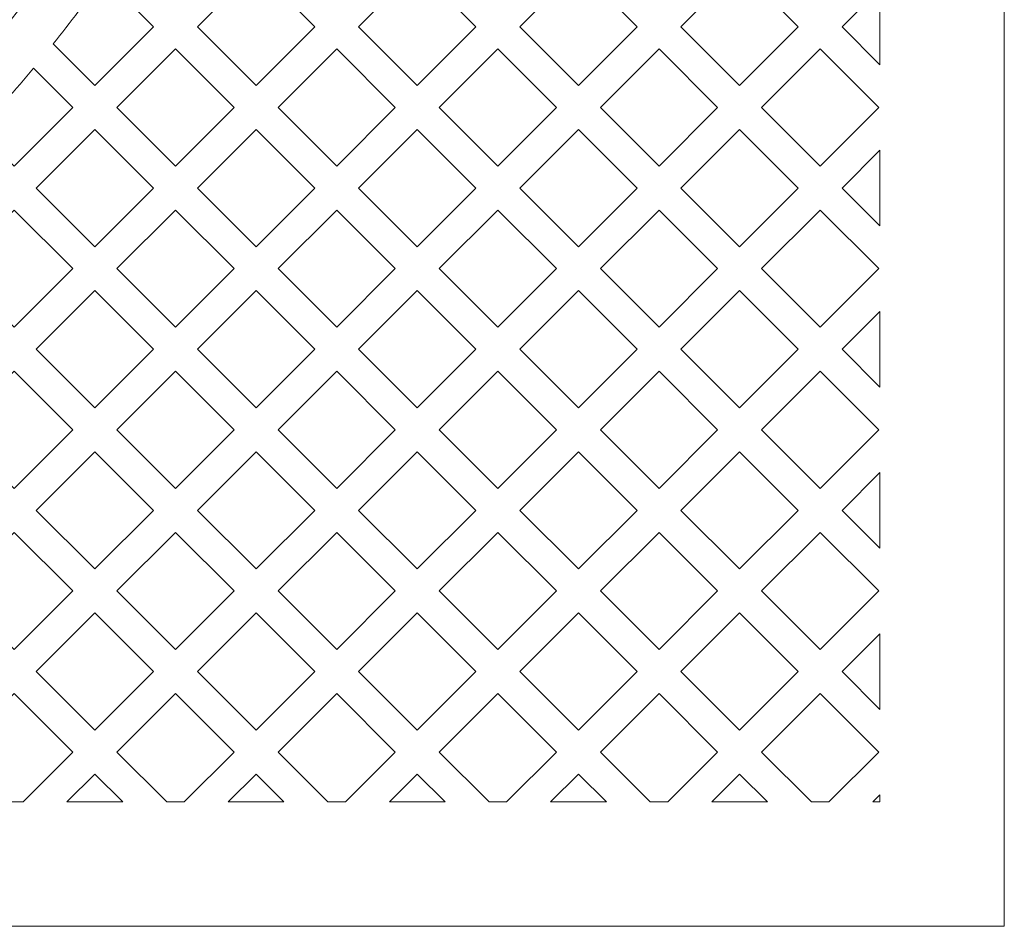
# Model space of a CAD drawing. Header units: millimetres. Extents: x -402 to 376, y -181 to 231.
# Tile 15 of 23: x -21 to 50, y -130 to -64. Entities that reach past the tile are written whole.
import ezdxf

# ---------------------------------------------------------------- set-up
doc = ezdxf.new("R2010")
doc.units = ezdxf.units.MM
doc.header["$MEASUREMENT"] = 0
doc.layers.add('Layer 1', color=7, linetype='Continuous')

msp = doc.modelspace()

# ---------------------------------------------------------------- linework, layer by layer
at = {"layer": 'Layer 1', "lineweight": 15}
for points, knots in [([(-174.5585, 23.9416), (-174.5585, 23.9416), (50.4421, 23.9416), (50.4421, 23.9416), (50.4421, 23.9416), (50.4421, 23.9416), (50.4421, 21.0256), (50.4421, 21.0256), (50.4421, 21.0256), (50.4421, 21.0256), (48.1917, 21.0256), (48.1917, 21.0256), (48.1917, 21.0256), (48.1917, 21.0256), (48.1917, 17.6509), (48.1917, 17.6509), (48.1917, 17.6509), (48.1917, 17.6509), (50.4421, 17.6509), (50.4421, 17.6509), (50.4421, 17.6509), (50.4421, 17.6509), (50.4421, -129.6201), (50.4421, -129.6201), (50.4421, -129.6201), (50.4421, -129.6201), (-174.5585, -129.6201), (-174.5585, -129.6201), (-174.5585, -129.6201), (-174.5585, -129.6201), (-174.5585, 17.6509), (-174.5585, 17.6509), (-174.5585, 17.6509), (-174.5585, 17.6509), (-172.3081, 17.6509), (-172.3081, 17.6509), (-172.3081, 17.6509), (-172.3081, 17.6509), (-172.3081, 21.0256), (-172.3081, 21.0256), (-172.3081, 21.0256), (-172.3081, 21.0256), (-174.5585, 21.0256), (-174.5585, 21.0256), (-174.5585, 21.0256), (-174.5585, 21.0256), (-174.5585, 23.9416), (-174.5585, 23.9416)], [0, 0, 0, 0, 0.0769231, 0.0769231, 0.0769231, 0.0769231, 0.1538462, 0.1538462, 0.1538462, 0.1538462, 0.2307692, 0.2307692, 0.2307692, 0.2307692, 0.3076923, 0.3076923, 0.3076923, 0.3076923, 0.3846154, 0.3846154, 0.3846154, 0.3846154, 0.4615385, 0.4615385, 0.4615385, 0.4615385, 0.5384615, 0.5384615, 0.5384615, 0.5384615, 0.6153846, 0.6153846, 0.6153846, 0.6153846, 0.6923077, 0.6923077, 0.6923077, 0.6923077, 0.7692308, 0.7692308, 0.7692308, 0.7692308, 0.8461538, 0.8461538, 0.8461538, 0.8461538, 1, 1, 1, 1]), ([(-19.5677, -54.5158), (-18.9214, -54.5158), (-17.6317, -54.5197), (-18.0409, -55.6045), (-18.0409, -55.6045), (-19.1144, -58.4376), (-21.297, -61.0157), (-23.7252, -62.7976), (-23.7252, -62.7976), (-24.5535, -64.6663), (-24.1016, -66.1726), (-24.3207, -67.4155), (-24.3207, -67.4155), (-19.0456, -61.3106), (-14.6634, -55.209), (-11.4884, -47.7661), (-11.4884, -47.7661), (-12.3414, -46.4058), (-13.047, -45.0349), (-13.193, -43.4086), (-13.193, -43.4086), (-13.6558, -42.207), (-14.965, -41.0287), (-14.9939, -40.7684), (-14.9939, -40.7684), (-17.56, -47.9933), (-25.1903, -48.448), (-30.4915, -50.8254), (-30.4915, -50.8254), (-31.1998, -51.1796), (-31.7936, -56.4158), (-31.7936, -57.3063), (-31.7936, -57.3063), (-31.7936, -61.2955), (-30.0092, -61.7573), (-28.6669, -61.7573), (-28.6669, -61.7573), (-24.0713, -61.7573), (-21.8759, -54.5158), (-19.5677, -54.5158)], [0, 0, 0, 0, 0.0909091, 0.0909091, 0.0909091, 0.0909091, 0.1818182, 0.1818182, 0.1818182, 0.1818182, 0.2727273, 0.2727273, 0.2727273, 0.2727273, 0.3636364, 0.3636364, 0.3636364, 0.3636364, 0.4545455, 0.4545455, 0.4545455, 0.4545455, 0.5454545, 0.5454545, 0.5454545, 0.5454545, 0.6363636, 0.6363636, 0.6363636, 0.6363636, 0.7272727, 0.7272727, 0.7272727, 0.7272727, 0.8181818, 0.8181818, 0.8181818, 0.8181818, 1, 1, 1, 1]), ([(-3.7216, -60.2636), (-3.7216, -60.2636), (0.5212, -64.5065), (0.5212, -64.5065), (0.5212, -64.5065), (0.5212, -64.5065), (-3.7216, -68.7493), (-3.7216, -68.7493), (-3.7216, -68.7493), (-3.7216, -68.7493), (-7.9645, -64.5065), (-7.9645, -64.5065), (-7.9645, -64.5065), (-7.9645, -64.5065), (-3.7216, -60.2636), (-3.7216, -60.2636)], [0, 0, 0, 0, 0.2, 0.2, 0.2, 0.2, 0.4, 0.4, 0.4, 0.4, 0.6, 0.6, 0.6, 0.6, 1, 1, 1, 1]), ([(7.9461, -60.2636), (7.9461, -60.2636), (12.1879, -64.5065), (12.1879, -64.5065), (12.1879, -64.5065), (12.1879, -64.5065), (7.9461, -68.7493), (7.9461, -68.7493), (7.9461, -68.7493), (7.9461, -68.7493), (3.7033, -64.5065), (3.7033, -64.5065), (3.7033, -64.5065), (3.7033, -64.5065), (7.9461, -60.2636), (7.9461, -60.2636)], [0, 0, 0, 0, 0.2, 0.2, 0.2, 0.2, 0.4, 0.4, 0.4, 0.4, 0.6, 0.6, 0.6, 0.6, 1, 1, 1, 1]), ([(19.6125, -60.2636), (19.6125, -60.2636), (23.8557, -64.5065), (23.8557, -64.5065), (23.8557, -64.5065), (23.8557, -64.5065), (19.6125, -68.7493), (19.6125, -68.7493), (19.6125, -68.7493), (19.6125, -68.7493), (15.3697, -64.5065), (15.3697, -64.5065), (15.3697, -64.5065), (15.3697, -64.5065), (19.6125, -60.2636), (19.6125, -60.2636)], [0, 0, 0, 0, 0.2, 0.2, 0.2, 0.2, 0.4, 0.4, 0.4, 0.4, 0.6, 0.6, 0.6, 0.6, 1, 1, 1, 1]), ([(31.2806, -60.2636), (31.2806, -60.2636), (35.5221, -64.5065), (35.5221, -64.5065), (35.5221, -64.5065), (35.5221, -64.5065), (31.2806, -68.7493), (31.2806, -68.7493), (31.2806, -68.7493), (31.2806, -68.7493), (27.0374, -64.5065), (27.0374, -64.5065), (27.0374, -64.5065), (27.0374, -64.5065), (31.2806, -60.2636), (31.2806, -60.2636)], [0, 0, 0, 0, 0.2, 0.2, 0.2, 0.2, 0.4, 0.4, 0.4, 0.4, 0.6, 0.6, 0.6, 0.6, 1, 1, 1, 1]), ([(-14.7667, -60.8862), (-14.7667, -60.8862), (-11.1465, -64.5065), (-11.1465, -64.5065), (-11.1465, -64.5065), (-11.1465, -64.5065), (-15.3894, -68.7493), (-15.3894, -68.7493), (-15.3894, -68.7493), (-15.3894, -68.7493), (-18.4046, -65.7331), (-18.4046, -65.7331), (-18.4046, -65.7331), (-17.1808, -64.1935), (-15.9711, -62.5856), (-14.7667, -60.8862)], [0, 0, 0, 0, 0.2, 0.2, 0.2, 0.2, 0.4, 0.4, 0.4, 0.4, 0.6, 0.6, 0.6, 0.6, 1, 1, 1, 1]), ([(41.442, -67.2447), (41.442, -67.2447), (41.442, -61.7696), (41.442, -61.7696), (41.442, -61.7696), (41.442, -61.7696), (38.7055, -64.5065), (38.7055, -64.5065), (38.7055, -64.5065), (38.7055, -64.5065), (41.442, -67.2447), (41.442, -67.2447)], [0, 0, 0, 0, 0.25, 0.25, 0.25, 0.25, 0.5, 0.5, 0.5, 0.5, 1, 1, 1, 1]), ([(-9.5548, -66.0982), (-9.5548, -66.0982), (-5.3134, -70.3396), (-5.3134, -70.3396), (-5.3134, -70.3396), (-5.3134, -70.3396), (-9.5548, -74.5825), (-9.5548, -74.5825), (-9.5548, -74.5825), (-9.5548, -74.5825), (-13.798, -70.3396), (-13.798, -70.3396), (-13.798, -70.3396), (-13.798, -70.3396), (-9.5548, -66.0982), (-9.5548, -66.0982)], [0, 0, 0, 0, 0.2, 0.2, 0.2, 0.2, 0.4, 0.4, 0.4, 0.4, 0.6, 0.6, 0.6, 0.6, 1, 1, 1, 1]), ([(2.1116, -66.0982), (2.1116, -66.0982), (6.3544, -70.3396), (6.3544, -70.3396), (6.3544, -70.3396), (6.3544, -70.3396), (2.1116, -74.5825), (2.1116, -74.5825), (2.1116, -74.5825), (2.1116, -74.5825), (-2.1299, -70.3396), (-2.1299, -70.3396), (-2.1299, -70.3396), (-2.1299, -70.3396), (2.1116, -66.0982), (2.1116, -66.0982)], [0, 0, 0, 0, 0.2, 0.2, 0.2, 0.2, 0.4, 0.4, 0.4, 0.4, 0.6, 0.6, 0.6, 0.6, 1, 1, 1, 1]), ([(13.7793, -66.0982), (13.7793, -66.0982), (18.0225, -70.3396), (18.0225, -70.3396), (18.0225, -70.3396), (18.0225, -70.3396), (13.7793, -74.5825), (13.7793, -74.5825), (13.7793, -74.5825), (13.7793, -74.5825), (9.5365, -70.3396), (9.5365, -70.3396), (9.5365, -70.3396), (9.5365, -70.3396), (13.7793, -66.0982), (13.7793, -66.0982)], [0, 0, 0, 0, 0.2, 0.2, 0.2, 0.2, 0.4, 0.4, 0.4, 0.4, 0.6, 0.6, 0.6, 0.6, 1, 1, 1, 1]), ([(25.446, -66.0982), (25.446, -66.0982), (29.6889, -70.3396), (29.6889, -70.3396), (29.6889, -70.3396), (29.6889, -70.3396), (25.446, -74.5825), (25.446, -74.5825), (25.446, -74.5825), (25.446, -74.5825), (21.2042, -70.3396), (21.2042, -70.3396), (21.2042, -70.3396), (21.2042, -70.3396), (25.446, -66.0982), (25.446, -66.0982)], [0, 0, 0, 0, 0.2, 0.2, 0.2, 0.2, 0.4, 0.4, 0.4, 0.4, 0.6, 0.6, 0.6, 0.6, 1, 1, 1, 1]), ([(37.1138, -66.0982), (37.1138, -66.0982), (41.3567, -70.3396), (41.3567, -70.3396), (41.3567, -70.3396), (41.3567, -70.3396), (37.1138, -74.5825), (37.1138, -74.5825), (37.1138, -74.5825), (37.1138, -74.5825), (32.871, -70.3396), (32.871, -70.3396), (32.871, -70.3396), (32.871, -70.3396), (37.1138, -66.0982), (37.1138, -66.0982)], [0, 0, 0, 0, 0.2, 0.2, 0.2, 0.2, 0.4, 0.4, 0.4, 0.4, 0.6, 0.6, 0.6, 0.6, 1, 1, 1, 1]), ([(-19.8309, -67.4885), (-19.8309, -67.4885), (-16.9797, -70.3396), (-16.9797, -70.3396), (-16.9797, -70.3396), (-16.9797, -70.3396), (-21.2226, -74.5825), (-21.2226, -74.5825), (-21.2226, -74.5825), (-21.2226, -74.5825), (-23.7901, -72.0153), (-23.7901, -72.0153), (-23.7901, -72.0153), (-22.445, -70.5534), (-21.1291, -69.0541), (-19.8309, -67.4885)], [0, 0, 0, 0, 0.2, 0.2, 0.2, 0.2, 0.4, 0.4, 0.4, 0.4, 0.6, 0.6, 0.6, 0.6, 1, 1, 1, 1]), ([(-15.3894, -71.9314), (-15.3894, -71.9314), (-11.1465, -76.1742), (-11.1465, -76.1742), (-11.1465, -76.1742), (-11.1465, -76.1742), (-15.3894, -80.4174), (-15.3894, -80.4174), (-15.3894, -80.4174), (-15.3894, -80.4174), (-19.6312, -76.1742), (-19.6312, -76.1742), (-19.6312, -76.1742), (-19.6312, -76.1742), (-15.3894, -71.9314), (-15.3894, -71.9314)], [0, 0, 0, 0, 0.2, 0.2, 0.2, 0.2, 0.4, 0.4, 0.4, 0.4, 0.6, 0.6, 0.6, 0.6, 1, 1, 1, 1]), ([(-3.7216, -71.9314), (-3.7216, -71.9314), (0.5212, -76.1742), (0.5212, -76.1742), (0.5212, -76.1742), (0.5212, -76.1742), (-3.7216, -80.4174), (-3.7216, -80.4174), (-3.7216, -80.4174), (-3.7216, -80.4174), (-7.9645, -76.1742), (-7.9645, -76.1742), (-7.9645, -76.1742), (-7.9645, -76.1742), (-3.7216, -71.9314), (-3.7216, -71.9314)], [0, 0, 0, 0, 0.2, 0.2, 0.2, 0.2, 0.4, 0.4, 0.4, 0.4, 0.6, 0.6, 0.6, 0.6, 1, 1, 1, 1]), ([(7.9461, -71.9314), (7.9461, -71.9314), (12.1879, -76.1742), (12.1879, -76.1742), (12.1879, -76.1742), (12.1879, -76.1742), (7.9461, -80.4174), (7.9461, -80.4174), (7.9461, -80.4174), (7.9461, -80.4174), (3.7033, -76.1742), (3.7033, -76.1742), (3.7033, -76.1742), (3.7033, -76.1742), (7.9461, -71.9314), (7.9461, -71.9314)], [0, 0, 0, 0, 0.2, 0.2, 0.2, 0.2, 0.4, 0.4, 0.4, 0.4, 0.6, 0.6, 0.6, 0.6, 1, 1, 1, 1]), ([(19.6125, -71.9314), (19.6125, -71.9314), (23.8557, -76.1742), (23.8557, -76.1742), (23.8557, -76.1742), (23.8557, -76.1742), (19.6125, -80.4174), (19.6125, -80.4174), (19.6125, -80.4174), (19.6125, -80.4174), (15.3697, -76.1742), (15.3697, -76.1742), (15.3697, -76.1742), (15.3697, -76.1742), (19.6125, -71.9314), (19.6125, -71.9314)], [0, 0, 0, 0, 0.2, 0.2, 0.2, 0.2, 0.4, 0.4, 0.4, 0.4, 0.6, 0.6, 0.6, 0.6, 1, 1, 1, 1]), ([(31.2806, -71.9314), (31.2806, -71.9314), (35.5221, -76.1742), (35.5221, -76.1742), (35.5221, -76.1742), (35.5221, -76.1742), (31.2806, -80.4174), (31.2806, -80.4174), (31.2806, -80.4174), (31.2806, -80.4174), (27.0374, -76.1742), (27.0374, -76.1742), (27.0374, -76.1742), (27.0374, -76.1742), (31.2806, -71.9314), (31.2806, -71.9314)], [0, 0, 0, 0, 0.2, 0.2, 0.2, 0.2, 0.4, 0.4, 0.4, 0.4, 0.6, 0.6, 0.6, 0.6, 1, 1, 1, 1]), ([(41.442, -78.9111), (41.442, -78.9111), (41.442, -73.436), (41.442, -73.436), (41.442, -73.436), (41.442, -73.436), (38.7055, -76.1742), (38.7055, -76.1742), (38.7055, -76.1742), (38.7055, -76.1742), (41.442, -78.9111), (41.442, -78.9111)], [0, 0, 0, 0, 0.25, 0.25, 0.25, 0.25, 0.5, 0.5, 0.5, 0.5, 1, 1, 1, 1]), ([(-21.2226, -77.7645), (-21.2226, -77.7645), (-16.9797, -82.0074), (-16.9797, -82.0074), (-16.9797, -82.0074), (-16.9797, -82.0074), (-21.2226, -86.2506), (-21.2226, -86.2506), (-21.2226, -86.2506), (-21.2226, -86.2506), (-25.4658, -82.0074), (-25.4658, -82.0074), (-25.4658, -82.0074), (-25.4658, -82.0074), (-21.2226, -77.7645), (-21.2226, -77.7645)], [0, 0, 0, 0, 0.2, 0.2, 0.2, 0.2, 0.4, 0.4, 0.4, 0.4, 0.6, 0.6, 0.6, 0.6, 1, 1, 1, 1]), ([(-9.5548, -77.7645), (-9.5548, -77.7645), (-5.3134, -82.0074), (-5.3134, -82.0074), (-5.3134, -82.0074), (-5.3134, -82.0074), (-9.5548, -86.2506), (-9.5548, -86.2506), (-9.5548, -86.2506), (-9.5548, -86.2506), (-13.798, -82.0074), (-13.798, -82.0074), (-13.798, -82.0074), (-13.798, -82.0074), (-9.5548, -77.7645), (-9.5548, -77.7645)], [0, 0, 0, 0, 0.2, 0.2, 0.2, 0.2, 0.4, 0.4, 0.4, 0.4, 0.6, 0.6, 0.6, 0.6, 1, 1, 1, 1]), ([(2.1116, -77.7645), (2.1116, -77.7645), (6.3544, -82.0074), (6.3544, -82.0074), (6.3544, -82.0074), (6.3544, -82.0074), (2.1116, -86.2506), (2.1116, -86.2506), (2.1116, -86.2506), (2.1116, -86.2506), (-2.1299, -82.0074), (-2.1299, -82.0074), (-2.1299, -82.0074), (-2.1299, -82.0074), (2.1116, -77.7645), (2.1116, -77.7645)], [0, 0, 0, 0, 0.2, 0.2, 0.2, 0.2, 0.4, 0.4, 0.4, 0.4, 0.6, 0.6, 0.6, 0.6, 1, 1, 1, 1]), ([(13.7793, -77.7645), (13.7793, -77.7645), (18.0225, -82.0074), (18.0225, -82.0074), (18.0225, -82.0074), (18.0225, -82.0074), (13.7793, -86.2506), (13.7793, -86.2506), (13.7793, -86.2506), (13.7793, -86.2506), (9.5365, -82.0074), (9.5365, -82.0074), (9.5365, -82.0074), (9.5365, -82.0074), (13.7793, -77.7645), (13.7793, -77.7645)], [0, 0, 0, 0, 0.2, 0.2, 0.2, 0.2, 0.4, 0.4, 0.4, 0.4, 0.6, 0.6, 0.6, 0.6, 1, 1, 1, 1]), ([(25.446, -77.7645), (25.446, -77.7645), (29.6889, -82.0074), (29.6889, -82.0074), (29.6889, -82.0074), (29.6889, -82.0074), (25.446, -86.2506), (25.446, -86.2506), (25.446, -86.2506), (25.446, -86.2506), (21.2042, -82.0074), (21.2042, -82.0074), (21.2042, -82.0074), (21.2042, -82.0074), (25.446, -77.7645), (25.446, -77.7645)], [0, 0, 0, 0, 0.2, 0.2, 0.2, 0.2, 0.4, 0.4, 0.4, 0.4, 0.6, 0.6, 0.6, 0.6, 1, 1, 1, 1]), ([(37.1138, -77.7645), (37.1138, -77.7645), (41.3567, -82.0074), (41.3567, -82.0074), (41.3567, -82.0074), (41.3567, -82.0074), (37.1138, -86.2506), (37.1138, -86.2506), (37.1138, -86.2506), (37.1138, -86.2506), (32.871, -82.0074), (32.871, -82.0074), (32.871, -82.0074), (32.871, -82.0074), (37.1138, -77.7645), (37.1138, -77.7645)], [0, 0, 0, 0, 0.2, 0.2, 0.2, 0.2, 0.4, 0.4, 0.4, 0.4, 0.6, 0.6, 0.6, 0.6, 1, 1, 1, 1]), ([(-15.3894, -83.5991), (-15.3894, -83.5991), (-11.1465, -87.8409), (-11.1465, -87.8409), (-11.1465, -87.8409), (-11.1465, -87.8409), (-15.3894, -92.0838), (-15.3894, -92.0838), (-15.3894, -92.0838), (-15.3894, -92.0838), (-19.6312, -87.8409), (-19.6312, -87.8409), (-19.6312, -87.8409), (-19.6312, -87.8409), (-15.3894, -83.5991), (-15.3894, -83.5991)], [0, 0, 0, 0, 0.2, 0.2, 0.2, 0.2, 0.4, 0.4, 0.4, 0.4, 0.6, 0.6, 0.6, 0.6, 1, 1, 1, 1]), ([(-3.7216, -83.5991), (-3.7216, -83.5991), (0.5212, -87.8409), (0.5212, -87.8409), (0.5212, -87.8409), (0.5212, -87.8409), (-3.7216, -92.0838), (-3.7216, -92.0838), (-3.7216, -92.0838), (-3.7216, -92.0838), (-7.9645, -87.8409), (-7.9645, -87.8409), (-7.9645, -87.8409), (-7.9645, -87.8409), (-3.7216, -83.5991), (-3.7216, -83.5991)], [0, 0, 0, 0, 0.2, 0.2, 0.2, 0.2, 0.4, 0.4, 0.4, 0.4, 0.6, 0.6, 0.6, 0.6, 1, 1, 1, 1]), ([(7.9461, -83.5991), (7.9461, -83.5991), (12.1879, -87.8409), (12.1879, -87.8409), (12.1879, -87.8409), (12.1879, -87.8409), (7.9461, -92.0838), (7.9461, -92.0838), (7.9461, -92.0838), (7.9461, -92.0838), (3.7033, -87.8409), (3.7033, -87.8409), (3.7033, -87.8409), (3.7033, -87.8409), (7.9461, -83.5991), (7.9461, -83.5991)], [0, 0, 0, 0, 0.2, 0.2, 0.2, 0.2, 0.4, 0.4, 0.4, 0.4, 0.6, 0.6, 0.6, 0.6, 1, 1, 1, 1]), ([(19.6125, -83.5991), (19.6125, -83.5991), (23.8557, -87.8409), (23.8557, -87.8409), (23.8557, -87.8409), (23.8557, -87.8409), (19.6125, -92.0838), (19.6125, -92.0838), (19.6125, -92.0838), (19.6125, -92.0838), (15.3697, -87.8409), (15.3697, -87.8409), (15.3697, -87.8409), (15.3697, -87.8409), (19.6125, -83.5991), (19.6125, -83.5991)], [0, 0, 0, 0, 0.2, 0.2, 0.2, 0.2, 0.4, 0.4, 0.4, 0.4, 0.6, 0.6, 0.6, 0.6, 1, 1, 1, 1]), ([(31.2806, -83.5991), (31.2806, -83.5991), (35.5221, -87.8409), (35.5221, -87.8409), (35.5221, -87.8409), (35.5221, -87.8409), (31.2806, -92.0838), (31.2806, -92.0838), (31.2806, -92.0838), (31.2806, -92.0838), (27.0374, -87.8409), (27.0374, -87.8409), (27.0374, -87.8409), (27.0374, -87.8409), (31.2806, -83.5991), (31.2806, -83.5991)], [0, 0, 0, 0, 0.2, 0.2, 0.2, 0.2, 0.4, 0.4, 0.4, 0.4, 0.6, 0.6, 0.6, 0.6, 1, 1, 1, 1]), ([(41.442, -90.5788), (41.442, -90.5788), (41.442, -85.1041), (41.442, -85.1041), (41.442, -85.1041), (41.442, -85.1041), (38.7055, -87.8409), (38.7055, -87.8409), (38.7055, -87.8409), (38.7055, -87.8409), (41.442, -90.5788), (41.442, -90.5788)], [0, 0, 0, 0, 0.25, 0.25, 0.25, 0.25, 0.5, 0.5, 0.5, 0.5, 1, 1, 1, 1]), ([(-21.2226, -89.4323), (-21.2226, -89.4323), (-16.9797, -93.6755), (-16.9797, -93.6755), (-16.9797, -93.6755), (-16.9797, -93.6755), (-21.2226, -97.917), (-21.2226, -97.917), (-21.2226, -97.917), (-21.2226, -97.917), (-25.4658, -93.6755), (-25.4658, -93.6755), (-25.4658, -93.6755), (-25.4658, -93.6755), (-21.2226, -89.4323), (-21.2226, -89.4323)], [0, 0, 0, 0, 0.2, 0.2, 0.2, 0.2, 0.4, 0.4, 0.4, 0.4, 0.6, 0.6, 0.6, 0.6, 1, 1, 1, 1]), ([(-9.5548, -89.4323), (-9.5548, -89.4323), (-5.3134, -93.6755), (-5.3134, -93.6755), (-5.3134, -93.6755), (-5.3134, -93.6755), (-9.5548, -97.917), (-9.5548, -97.917), (-9.5548, -97.917), (-9.5548, -97.917), (-13.798, -93.6755), (-13.798, -93.6755), (-13.798, -93.6755), (-13.798, -93.6755), (-9.5548, -89.4323), (-9.5548, -89.4323)], [0, 0, 0, 0, 0.2, 0.2, 0.2, 0.2, 0.4, 0.4, 0.4, 0.4, 0.6, 0.6, 0.6, 0.6, 1, 1, 1, 1]), ([(2.1116, -89.4323), (2.1116, -89.4323), (6.3544, -93.6755), (6.3544, -93.6755), (6.3544, -93.6755), (6.3544, -93.6755), (2.1116, -97.917), (2.1116, -97.917), (2.1116, -97.917), (2.1116, -97.917), (-2.1299, -93.6755), (-2.1299, -93.6755), (-2.1299, -93.6755), (-2.1299, -93.6755), (2.1116, -89.4323), (2.1116, -89.4323)], [0, 0, 0, 0, 0.2, 0.2, 0.2, 0.2, 0.4, 0.4, 0.4, 0.4, 0.6, 0.6, 0.6, 0.6, 1, 1, 1, 1]), ([(13.7793, -89.4323), (13.7793, -89.4323), (18.0225, -93.6755), (18.0225, -93.6755), (18.0225, -93.6755), (18.0225, -93.6755), (13.7793, -97.917), (13.7793, -97.917), (13.7793, -97.917), (13.7793, -97.917), (9.5365, -93.6755), (9.5365, -93.6755), (9.5365, -93.6755), (9.5365, -93.6755), (13.7793, -89.4323), (13.7793, -89.4323)], [0, 0, 0, 0, 0.2, 0.2, 0.2, 0.2, 0.4, 0.4, 0.4, 0.4, 0.6, 0.6, 0.6, 0.6, 1, 1, 1, 1]), ([(25.446, -89.4323), (25.446, -89.4323), (29.6889, -93.6755), (29.6889, -93.6755), (29.6889, -93.6755), (29.6889, -93.6755), (25.446, -97.917), (25.446, -97.917), (25.446, -97.917), (25.446, -97.917), (21.2042, -93.6755), (21.2042, -93.6755), (21.2042, -93.6755), (21.2042, -93.6755), (25.446, -89.4323), (25.446, -89.4323)], [0, 0, 0, 0, 0.2, 0.2, 0.2, 0.2, 0.4, 0.4, 0.4, 0.4, 0.6, 0.6, 0.6, 0.6, 1, 1, 1, 1]), ([(37.1138, -89.4323), (37.1138, -89.4323), (41.3567, -93.6755), (41.3567, -93.6755), (41.3567, -93.6755), (41.3567, -93.6755), (37.1138, -97.917), (37.1138, -97.917), (37.1138, -97.917), (37.1138, -97.917), (32.871, -93.6755), (32.871, -93.6755), (32.871, -93.6755), (32.871, -93.6755), (37.1138, -89.4323), (37.1138, -89.4323)], [0, 0, 0, 0, 0.2, 0.2, 0.2, 0.2, 0.4, 0.4, 0.4, 0.4, 0.6, 0.6, 0.6, 0.6, 1, 1, 1, 1]), ([(-15.3894, -95.2655), (-15.3894, -95.2655), (-11.1465, -99.5087), (-11.1465, -99.5087), (-11.1465, -99.5087), (-11.1465, -99.5087), (-15.3894, -103.7516), (-15.3894, -103.7516), (-15.3894, -103.7516), (-15.3894, -103.7516), (-19.6312, -99.5087), (-19.6312, -99.5087), (-19.6312, -99.5087), (-19.6312, -99.5087), (-15.3894, -95.2655), (-15.3894, -95.2655)], [0, 0, 0, 0, 0.2, 0.2, 0.2, 0.2, 0.4, 0.4, 0.4, 0.4, 0.6, 0.6, 0.6, 0.6, 1, 1, 1, 1]), ([(-3.7216, -95.2655), (-3.7216, -95.2655), (0.5212, -99.5087), (0.5212, -99.5087), (0.5212, -99.5087), (0.5212, -99.5087), (-3.7216, -103.7516), (-3.7216, -103.7516), (-3.7216, -103.7516), (-3.7216, -103.7516), (-7.9645, -99.5087), (-7.9645, -99.5087), (-7.9645, -99.5087), (-7.9645, -99.5087), (-3.7216, -95.2655), (-3.7216, -95.2655)], [0, 0, 0, 0, 0.2, 0.2, 0.2, 0.2, 0.4, 0.4, 0.4, 0.4, 0.6, 0.6, 0.6, 0.6, 1, 1, 1, 1]), ([(7.9461, -95.2655), (7.9461, -95.2655), (12.1879, -99.5087), (12.1879, -99.5087), (12.1879, -99.5087), (12.1879, -99.5087), (7.9461, -103.7516), (7.9461, -103.7516), (7.9461, -103.7516), (7.9461, -103.7516), (3.7033, -99.5087), (3.7033, -99.5087), (3.7033, -99.5087), (3.7033, -99.5087), (7.9461, -95.2655), (7.9461, -95.2655)], [0, 0, 0, 0, 0.2, 0.2, 0.2, 0.2, 0.4, 0.4, 0.4, 0.4, 0.6, 0.6, 0.6, 0.6, 1, 1, 1, 1]), ([(19.6125, -95.2655), (19.6125, -95.2655), (23.8557, -99.5087), (23.8557, -99.5087), (23.8557, -99.5087), (23.8557, -99.5087), (19.6125, -103.7516), (19.6125, -103.7516), (19.6125, -103.7516), (19.6125, -103.7516), (15.3697, -99.5087), (15.3697, -99.5087), (15.3697, -99.5087), (15.3697, -99.5087), (19.6125, -95.2655), (19.6125, -95.2655)], [0, 0, 0, 0, 0.2, 0.2, 0.2, 0.2, 0.4, 0.4, 0.4, 0.4, 0.6, 0.6, 0.6, 0.6, 1, 1, 1, 1]), ([(31.2806, -95.2655), (31.2806, -95.2655), (35.5221, -99.5087), (35.5221, -99.5087), (35.5221, -99.5087), (35.5221, -99.5087), (31.2806, -103.7516), (31.2806, -103.7516), (31.2806, -103.7516), (31.2806, -103.7516), (27.0374, -99.5087), (27.0374, -99.5087), (27.0374, -99.5087), (27.0374, -99.5087), (31.2806, -95.2655), (31.2806, -95.2655)], [0, 0, 0, 0, 0.2, 0.2, 0.2, 0.2, 0.4, 0.4, 0.4, 0.4, 0.6, 0.6, 0.6, 0.6, 1, 1, 1, 1]), ([(41.442, -102.2456), (41.442, -102.2456), (41.442, -96.7719), (41.442, -96.7719), (41.442, -96.7719), (41.442, -96.7719), (38.7055, -99.5087), (38.7055, -99.5087), (38.7055, -99.5087), (38.7055, -99.5087), (41.442, -102.2456), (41.442, -102.2456)], [0, 0, 0, 0, 0.25, 0.25, 0.25, 0.25, 0.5, 0.5, 0.5, 0.5, 1, 1, 1, 1]), ([(-21.2226, -101.099), (-21.2226, -101.099), (-16.9797, -105.3419), (-16.9797, -105.3419), (-16.9797, -105.3419), (-16.9797, -105.3419), (-21.2226, -109.5847), (-21.2226, -109.5847), (-21.2226, -109.5847), (-21.2226, -109.5847), (-25.4658, -105.3419), (-25.4658, -105.3419), (-25.4658, -105.3419), (-25.4658, -105.3419), (-21.2226, -101.099), (-21.2226, -101.099)], [0, 0, 0, 0, 0.2, 0.2, 0.2, 0.2, 0.4, 0.4, 0.4, 0.4, 0.6, 0.6, 0.6, 0.6, 1, 1, 1, 1]), ([(-9.5548, -101.099), (-9.5548, -101.099), (-5.3134, -105.3419), (-5.3134, -105.3419), (-5.3134, -105.3419), (-5.3134, -105.3419), (-9.5548, -109.5847), (-9.5548, -109.5847), (-9.5548, -109.5847), (-9.5548, -109.5847), (-13.798, -105.3419), (-13.798, -105.3419), (-13.798, -105.3419), (-13.798, -105.3419), (-9.5548, -101.099), (-9.5548, -101.099)], [0, 0, 0, 0, 0.2, 0.2, 0.2, 0.2, 0.4, 0.4, 0.4, 0.4, 0.6, 0.6, 0.6, 0.6, 1, 1, 1, 1]), ([(2.1116, -101.099), (2.1116, -101.099), (6.3544, -105.3419), (6.3544, -105.3419), (6.3544, -105.3419), (6.3544, -105.3419), (2.1116, -109.5847), (2.1116, -109.5847), (2.1116, -109.5847), (2.1116, -109.5847), (-2.1299, -105.3419), (-2.1299, -105.3419), (-2.1299, -105.3419), (-2.1299, -105.3419), (2.1116, -101.099), (2.1116, -101.099)], [0, 0, 0, 0, 0.2, 0.2, 0.2, 0.2, 0.4, 0.4, 0.4, 0.4, 0.6, 0.6, 0.6, 0.6, 1, 1, 1, 1]), ([(13.7793, -101.099), (13.7793, -101.099), (18.0225, -105.3419), (18.0225, -105.3419), (18.0225, -105.3419), (18.0225, -105.3419), (13.7793, -109.5847), (13.7793, -109.5847), (13.7793, -109.5847), (13.7793, -109.5847), (9.5365, -105.3419), (9.5365, -105.3419), (9.5365, -105.3419), (9.5365, -105.3419), (13.7793, -101.099), (13.7793, -101.099)], [0, 0, 0, 0, 0.2, 0.2, 0.2, 0.2, 0.4, 0.4, 0.4, 0.4, 0.6, 0.6, 0.6, 0.6, 1, 1, 1, 1]), ([(25.446, -101.099), (25.446, -101.099), (29.6889, -105.3419), (29.6889, -105.3419), (29.6889, -105.3419), (29.6889, -105.3419), (25.446, -109.5847), (25.446, -109.5847), (25.446, -109.5847), (25.446, -109.5847), (21.2042, -105.3419), (21.2042, -105.3419), (21.2042, -105.3419), (21.2042, -105.3419), (25.446, -101.099), (25.446, -101.099)], [0, 0, 0, 0, 0.2, 0.2, 0.2, 0.2, 0.4, 0.4, 0.4, 0.4, 0.6, 0.6, 0.6, 0.6, 1, 1, 1, 1]), ([(37.1138, -101.099), (37.1138, -101.099), (41.3567, -105.3419), (41.3567, -105.3419), (41.3567, -105.3419), (41.3567, -105.3419), (37.1138, -109.5847), (37.1138, -109.5847), (37.1138, -109.5847), (37.1138, -109.5847), (32.871, -105.3419), (32.871, -105.3419), (32.871, -105.3419), (32.871, -105.3419), (37.1138, -101.099), (37.1138, -101.099)], [0, 0, 0, 0, 0.2, 0.2, 0.2, 0.2, 0.4, 0.4, 0.4, 0.4, 0.6, 0.6, 0.6, 0.6, 1, 1, 1, 1]), ([(-15.3894, -106.9336), (-15.3894, -106.9336), (-11.1465, -111.1751), (-11.1465, -111.1751), (-11.1465, -111.1751), (-11.1465, -111.1751), (-15.3894, -115.4179), (-15.3894, -115.4179), (-15.3894, -115.4179), (-15.3894, -115.4179), (-19.6312, -111.1751), (-19.6312, -111.1751), (-19.6312, -111.1751), (-19.6312, -111.1751), (-15.3894, -106.9336), (-15.3894, -106.9336)], [0, 0, 0, 0, 0.2, 0.2, 0.2, 0.2, 0.4, 0.4, 0.4, 0.4, 0.6, 0.6, 0.6, 0.6, 1, 1, 1, 1]), ([(-3.7216, -106.9336), (-3.7216, -106.9336), (0.5212, -111.1751), (0.5212, -111.1751), (0.5212, -111.1751), (0.5212, -111.1751), (-3.7216, -115.4179), (-3.7216, -115.4179), (-3.7216, -115.4179), (-3.7216, -115.4179), (-7.9645, -111.1751), (-7.9645, -111.1751), (-7.9645, -111.1751), (-7.9645, -111.1751), (-3.7216, -106.9336), (-3.7216, -106.9336)], [0, 0, 0, 0, 0.2, 0.2, 0.2, 0.2, 0.4, 0.4, 0.4, 0.4, 0.6, 0.6, 0.6, 0.6, 1, 1, 1, 1]), ([(7.9461, -106.9336), (7.9461, -106.9336), (12.1879, -111.1751), (12.1879, -111.1751), (12.1879, -111.1751), (12.1879, -111.1751), (7.9461, -115.4179), (7.9461, -115.4179), (7.9461, -115.4179), (7.9461, -115.4179), (3.7033, -111.1751), (3.7033, -111.1751), (3.7033, -111.1751), (3.7033, -111.1751), (7.9461, -106.9336), (7.9461, -106.9336)], [0, 0, 0, 0, 0.2, 0.2, 0.2, 0.2, 0.4, 0.4, 0.4, 0.4, 0.6, 0.6, 0.6, 0.6, 1, 1, 1, 1]), ([(19.6125, -106.9336), (19.6125, -106.9336), (23.8557, -111.1751), (23.8557, -111.1751), (23.8557, -111.1751), (23.8557, -111.1751), (19.6125, -115.4179), (19.6125, -115.4179), (19.6125, -115.4179), (19.6125, -115.4179), (15.3697, -111.1751), (15.3697, -111.1751), (15.3697, -111.1751), (15.3697, -111.1751), (19.6125, -106.9336), (19.6125, -106.9336)], [0, 0, 0, 0, 0.2, 0.2, 0.2, 0.2, 0.4, 0.4, 0.4, 0.4, 0.6, 0.6, 0.6, 0.6, 1, 1, 1, 1]), ([(31.2806, -106.9336), (31.2806, -106.9336), (35.5221, -111.1751), (35.5221, -111.1751), (35.5221, -111.1751), (35.5221, -111.1751), (31.2806, -115.4179), (31.2806, -115.4179), (31.2806, -115.4179), (31.2806, -115.4179), (27.0374, -111.1751), (27.0374, -111.1751), (27.0374, -111.1751), (27.0374, -111.1751), (31.2806, -106.9336), (31.2806, -106.9336)], [0, 0, 0, 0, 0.2, 0.2, 0.2, 0.2, 0.4, 0.4, 0.4, 0.4, 0.6, 0.6, 0.6, 0.6, 1, 1, 1, 1]), ([(41.442, -113.9133), (41.442, -113.9133), (41.442, -108.4382), (41.442, -108.4382), (41.442, -108.4382), (41.442, -108.4382), (38.7055, -111.1751), (38.7055, -111.1751), (38.7055, -111.1751), (38.7055, -111.1751), (41.442, -113.9133), (41.442, -113.9133)], [0, 0, 0, 0, 0.25, 0.25, 0.25, 0.25, 0.5, 0.5, 0.5, 0.5, 1, 1, 1, 1]), ([(-21.8541, -120.62), (-21.8541, -120.62), (-20.5915, -120.62), (-20.5915, -120.62), (-20.5915, -120.62), (-20.5915, -120.62), (-16.9797, -117.0097), (-16.9797, -117.0097), (-16.9797, -117.0097), (-16.9797, -117.0097), (-21.2226, -112.7668), (-21.2226, -112.7668), (-21.2226, -112.7668), (-21.2226, -112.7668), (-25.4658, -117.0097), (-25.4658, -117.0097), (-25.4658, -117.0097), (-25.4658, -117.0097), (-21.8541, -120.62), (-21.8541, -120.62)], [0, 0, 0, 0, 0.1666667, 0.1666667, 0.1666667, 0.1666667, 0.3333333, 0.3333333, 0.3333333, 0.3333333, 0.5, 0.5, 0.5, 0.5, 0.6666667, 0.6666667, 0.6666667, 0.6666667, 1, 1, 1, 1]), ([(-10.1859, -120.62), (-10.1859, -120.62), (-8.9237, -120.62), (-8.9237, -120.62), (-8.9237, -120.62), (-8.9237, -120.62), (-5.3134, -117.0097), (-5.3134, -117.0097), (-5.3134, -117.0097), (-5.3134, -117.0097), (-9.5548, -112.7668), (-9.5548, -112.7668), (-9.5548, -112.7668), (-9.5548, -112.7668), (-13.798, -117.0097), (-13.798, -117.0097), (-13.798, -117.0097), (-13.798, -117.0097), (-10.1859, -120.62), (-10.1859, -120.62)], [0, 0, 0, 0, 0.1666667, 0.1666667, 0.1666667, 0.1666667, 0.3333333, 0.3333333, 0.3333333, 0.3333333, 0.5, 0.5, 0.5, 0.5, 0.6666667, 0.6666667, 0.6666667, 0.6666667, 1, 1, 1, 1]), ([(1.4804, -120.62), (1.4804, -120.62), (2.7427, -120.62), (2.7427, -120.62), (2.7427, -120.62), (2.7427, -120.62), (6.3544, -117.0097), (6.3544, -117.0097), (6.3544, -117.0097), (6.3544, -117.0097), (2.1116, -112.7668), (2.1116, -112.7668), (2.1116, -112.7668), (2.1116, -112.7668), (-2.1299, -117.0097), (-2.1299, -117.0097), (-2.1299, -117.0097), (-2.1299, -117.0097), (1.4804, -120.62), (1.4804, -120.62)], [0, 0, 0, 0, 0.1666667, 0.1666667, 0.1666667, 0.1666667, 0.3333333, 0.3333333, 0.3333333, 0.3333333, 0.5, 0.5, 0.5, 0.5, 0.6666667, 0.6666667, 0.6666667, 0.6666667, 1, 1, 1, 1]), ([(13.1482, -120.62), (13.1482, -120.62), (14.4104, -120.62), (14.4104, -120.62), (14.4104, -120.62), (14.4104, -120.62), (18.0225, -117.0097), (18.0225, -117.0097), (18.0225, -117.0097), (18.0225, -117.0097), (13.7793, -112.7668), (13.7793, -112.7668), (13.7793, -112.7668), (13.7793, -112.7668), (9.5365, -117.0097), (9.5365, -117.0097), (9.5365, -117.0097), (9.5365, -117.0097), (13.1482, -120.62), (13.1482, -120.62)], [0, 0, 0, 0, 0.1666667, 0.1666667, 0.1666667, 0.1666667, 0.3333333, 0.3333333, 0.3333333, 0.3333333, 0.5, 0.5, 0.5, 0.5, 0.6666667, 0.6666667, 0.6666667, 0.6666667, 1, 1, 1, 1]), ([(24.8149, -120.62), (24.8149, -120.62), (26.0786, -120.62), (26.0786, -120.62), (26.0786, -120.62), (26.0786, -120.62), (29.6889, -117.0097), (29.6889, -117.0097), (29.6889, -117.0097), (29.6889, -117.0097), (25.446, -112.7668), (25.446, -112.7668), (25.446, -112.7668), (25.446, -112.7668), (21.2042, -117.0097), (21.2042, -117.0097), (21.2042, -117.0097), (21.2042, -117.0097), (24.8149, -120.62), (24.8149, -120.62)], [0, 0, 0, 0, 0.1666667, 0.1666667, 0.1666667, 0.1666667, 0.3333333, 0.3333333, 0.3333333, 0.3333333, 0.5, 0.5, 0.5, 0.5, 0.6666667, 0.6666667, 0.6666667, 0.6666667, 1, 1, 1, 1]), ([(36.4827, -120.62), (36.4827, -120.62), (37.7449, -120.62), (37.7449, -120.62), (37.7449, -120.62), (37.7449, -120.62), (41.3567, -117.0097), (41.3567, -117.0097), (41.3567, -117.0097), (41.3567, -117.0097), (37.1138, -112.7668), (37.1138, -112.7668), (37.1138, -112.7668), (37.1138, -112.7668), (32.871, -117.0097), (32.871, -117.0097), (32.871, -117.0097), (32.871, -117.0097), (36.4827, -120.62), (36.4827, -120.62)], [0, 0, 0, 0, 0.1666667, 0.1666667, 0.1666667, 0.1666667, 0.3333333, 0.3333333, 0.3333333, 0.3333333, 0.5, 0.5, 0.5, 0.5, 0.6666667, 0.6666667, 0.6666667, 0.6666667, 1, 1, 1, 1]), ([(-17.4098, -120.62), (-17.4098, -120.62), (-13.368, -120.62), (-13.368, -120.62), (-13.368, -120.62), (-13.368, -120.62), (-15.3894, -118.6), (-15.3894, -118.6), (-15.3894, -118.6), (-15.3894, -118.6), (-17.4098, -120.62), (-17.4098, -120.62)], [0, 0, 0, 0, 0.25, 0.25, 0.25, 0.25, 0.5, 0.5, 0.5, 0.5, 1, 1, 1, 1]), ([(-5.742, -120.62), (-5.742, -120.62), (-1.7013, -120.62), (-1.7013, -120.62), (-1.7013, -120.62), (-1.7013, -120.62), (-3.7216, -118.6), (-3.7216, -118.6), (-3.7216, -118.6), (-3.7216, -118.6), (-5.742, -120.62), (-5.742, -120.62)], [0, 0, 0, 0, 0.25, 0.25, 0.25, 0.25, 0.5, 0.5, 0.5, 0.5, 1, 1, 1, 1]), ([(5.9247, -120.62), (5.9247, -120.62), (9.9665, -120.62), (9.9665, -120.62), (9.9665, -120.62), (9.9665, -120.62), (7.9461, -118.6), (7.9461, -118.6), (7.9461, -118.6), (7.9461, -118.6), (5.9247, -120.62), (5.9247, -120.62)], [0, 0, 0, 0, 0.25, 0.25, 0.25, 0.25, 0.5, 0.5, 0.5, 0.5, 1, 1, 1, 1]), ([(17.5925, -120.62), (17.5925, -120.62), (21.6329, -120.62), (21.6329, -120.62), (21.6329, -120.62), (21.6329, -120.62), (19.6125, -118.6), (19.6125, -118.6), (19.6125, -118.6), (19.6125, -118.6), (17.5925, -120.62), (17.5925, -120.62)], [0, 0, 0, 0, 0.25, 0.25, 0.25, 0.25, 0.5, 0.5, 0.5, 0.5, 1, 1, 1, 1]), ([(29.2603, -120.62), (29.2603, -120.62), (33.3006, -120.62), (33.3006, -120.62), (33.3006, -120.62), (33.3006, -120.62), (31.2806, -118.6), (31.2806, -118.6), (31.2806, -118.6), (31.2806, -118.6), (29.2603, -120.62), (29.2603, -120.62)], [0, 0, 0, 0, 0.25, 0.25, 0.25, 0.25, 0.5, 0.5, 0.5, 0.5, 1, 1, 1, 1]), ([(40.9266, -120.62), (40.9266, -120.62), (41.442, -120.62), (41.442, -120.62), (41.442, -120.62), (41.442, -120.62), (41.442, -120.106), (41.442, -120.106), (41.442, -120.106), (41.442, -120.106), (40.9266, -120.62), (40.9266, -120.62)], [0, 0, 0, 0, 0.25, 0.25, 0.25, 0.25, 0.5, 0.5, 0.5, 0.5, 1, 1, 1, 1])]:
    msp.add_open_spline(points, degree=3, knots=knots, dxfattribs=at)

doc.saveas('drawing.dxf')
